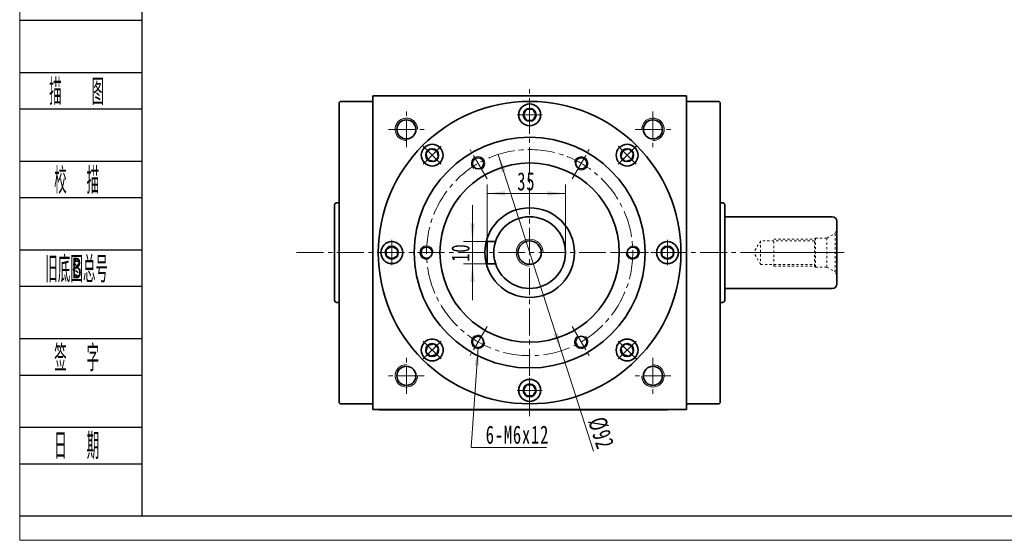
# Model space of a CAD drawing. Header units: millimetres. Extents: x -408 to 511, y -294 to 353.
# Tile 1 of 6: x -404 to 36, y -294 to -62. Entities that reach past the tile are written whole.
import ezdxf
from ezdxf.enums import TextEntityAlignment as Align

# ---------------------------------------------------------------- set-up
doc = ezdxf.new("R2010")
doc.units = ezdxf.units.MM
doc.set_wipeout_variables(frame=1)
doc.linetypes.add('点画线', pattern=[18, 12, -2, 2, -2])
doc.linetypes.add('虚线', pattern=[2, 1, -1])
doc.layers.get('0').update_dxf_attribs({"lineweight": 35})
doc.layers.add('2细线层', color=4, linetype='Continuous')
doc.layers.add('6文字层', color=3, linetype='Continuous')
for name, color, linetype, lineweight in [('中心线层', 1, '点画线', 18), ('图框_外框线', 7, 'Continuous', 18), ('尺寸线层', 3, 'Continuous', 18), ('粗实线', 7, 'Continuous', 50), ('粗实线层', 7, 'Continuous', 35)]:
    doc.layers.add(name, color=color, linetype=linetype, lineweight=lineweight)
doc.styles.add('PC_TEXTSTYLE', font='ISOCP.SHX', dxfattribs={"width": 0.707, "bigfont": 'GBCBIG.SHX'})
doc.styles.add('标准', font='txt', dxfattribs={"width": 0.667})
doc.dimstyles.new('a4-1-1.5', dxfattribs={"dimtxt": 4.5, "dimasz": 4.5, "dimexe": 2.25, "dimexo": 0, "dimgap": 0.75, "dimtad": 1, "dimdec": 3, "dimdsep": 46, "dimtxsty": '标准', "dimblk": '_CAXARROW', "dimcen": 0, "dimdle": 9, "dimazin": 2, "dimtfac": 0.707107, "dimtdec": 3, "dimtix": 1, "dimtmove": 2, "dimatfit": 3, "dimfxl": 0, "dimfrac": 2, "dimtolj": 1, "dimarcsym": 0})

# ---------------------------------------------------------------- blocks, each defined once
blk = doc.blocks.new('M12螺纹中心孔_2_1')
at = {"layer": '中心线层', "linetype": '点画线', "lineweight": 18}
blk.add_line((40.79, 0), (-3.25, 0), dxfattribs=at)
at = {"layer": '粗实线层', "color": 6, "linetype": '虚线', "lineweight": 18}
for p, q in [((0, -9.9), (0, 9.9)), ((0, 9.9), (0.74, 8.61)), ((4.4, 6.5), (0.74, 8.61)), ((0.74, -8.61), (0.74, 8.61)), ((9.5, 6.5), (4.4, 6.5)), ((4.4, -6.5), (4.4, 6.5)), ((10, 6), (9.5, 6.5)), ((9.5, -6.5), (9.5, 6.5)), ((28, 6), (10, 6)), ((10, -6), (10, 6)), ((10, 5.25), (34, 5.25)), ((28, -6), (28, 6)), ((34, 5.25), (34, -5.25)), ((34, 5.25), (37.03, 0)), ((34, -5.25), (37.03, 0)), ((0, -9.9), (0.74, -8.61)), ((4.4, -6.5), (0.74, -8.61)), ((9.5, -6.5), (4.4, -6.5)), ((10, -6), (9.5, -6.5)), ((34, -5.25), (10, -5.25)), ((28, -6), (10, -6))]:
    blk.add_line(p, q, dxfattribs=at)
blk = doc.blocks.new('*X46')
at = {"layer": '尺寸线层', "linetype": 'Continuous'}
for points in [[(-201.71, -160.48), (-200.69, -152.38), (-202.72, -152.38)], [(-201.71, -170.48), (-200.69, -178.58), (-202.72, -178.58)]]:
    blk.add_hatch(color=0, dxfattribs=at).paths.add_polyline_path(points, flags=0)
at = {"layer": '尺寸线层', "color": 0, "linetype": 'Continuous'}
for p, q in [((-201.71, -144.28), (-201.71, -186.68)), ((-195.24, -160.48), (-205.76, -160.48)), ((-195.24, -170.48), (-205.76, -170.48))]:
    blk.add_line(p, q, dxfattribs=at)
at = {"layer": '尺寸线层', "color": 0, "insert": (-207.06, -165.48), "char_height": 8.1, "width": 16.2, "attachment_point": 5, "rotation": 90, "line_spacing_factor": 1.15057, "style": '标准'}
blk.add_mtext('\\T1.1;10', dxfattribs=at)
blk = doc.blocks.new('_CAXARROW')
blk.add_hatch(color=0).paths.add_polyline_path([(0, 0), (-1, 0.125), (-1, -0.125)], flags=0)
blk = doc.blocks.new('*X47')
at = {"layer": '尺寸线层', "linetype": 'Continuous'}
for points in [[(-195.24, -139.1), (-187.14, -138.08), (-187.14, -140.11)], [(-160.24, -139.1), (-168.34, -138.08), (-168.34, -140.11)]]:
    blk.add_hatch(color=0, dxfattribs=at).paths.add_polyline_path(points, flags=0)
at = {"layer": '尺寸线层', "color": 0, "linetype": 'Continuous'}
for p, q in [((-195.24, -160.48), (-195.24, -135.05)), ((-160.24, -165.48), (-160.24, -135.05)), ((-195.24, -139.1), (-160.24, -139.1))]:
    blk.add_line(p, q, dxfattribs=at)
at = {"layer": '尺寸线层', "color": 0, "insert": (-177.74, -133.74), "char_height": 8.1, "width": 16.2, "attachment_point": 5, "line_spacing_factor": 1.15057, "style": '标准'}
blk.add_mtext('\\T1.1;35', dxfattribs=at)
blk = doc.blocks.new('*X48')
at = {"layer": '尺寸线层', "linetype": 'Continuous'}
blk.add_hatch(color=0, dxfattribs=at).paths.add_polyline_path([(0.65, 44.71), (1.12, 36.56), (-0.9, 36.7)], flags=0)
at = {"layer": '尺寸线层', "color": 0, "linetype": 'Continuous'}
blk.add_line((0.65, 44.71), (-2.38, 0), dxfattribs=at)
at = {"layer": '尺寸线层', "color": 0}
for p, q in [((-2.38, 0), (0, 0)), ((0, 0), (31.15, 0)), ((0, 0), (0, 0))]:
    blk.add_line(p, q, dxfattribs=at)
at = {"layer": '尺寸线层', "color": 0, "insert": (4.05, 1.62), "char_height": 8.1, "width": 54.1905, "attachment_point": 7, "line_spacing_factor": 1.15057, "style": '标准'}
blk.add_mtext('\\T1.1;6-M6x12', dxfattribs=at)
blk = doc.blocks.new('*X49')
at = {"layer": '尺寸线层', "linetype": 'Continuous'}
for points in [[(-190.29, -121.68), (-188.78, -129.7), (-186.85, -129.08)], [(-162.2, -209.29), (-165.64, -201.88), (-163.71, -201.26)]]:
    blk.add_hatch(color=0, dxfattribs=at).paths.add_polyline_path(points, flags=0)
at = {"layer": '尺寸线层', "color": 0, "linetype": 'Continuous'}
blk.add_line((-147.81, -254.17), (-190.29, -121.68), dxfattribs=at)
at = {"layer": '尺寸线层', "color": 0, "insert": (-144.4, -246.07), "char_height": 8.1, "width": 26.6689, "attachment_point": 5, "rotation": 287.7769, "line_spacing_factor": 1.15057, "style": '标准'}
blk.add_mtext('\\T1.1;%%C92', dxfattribs=at)
blk = doc.blocks.new('*X50')
at = {"layer": '中心线层', "linetype": '点画线', "lineweight": 18}
for p, q in [((0, -5.64), (0, 5.64)), ((-5.64, 0), (5.64, 0))]:
    blk.add_line(p, q, dxfattribs=at)
at = {"layer": '粗实线层'}
for p, q in [((-2.89, 0), (-1.44, 2.5)), ((-2.89, 0), (-1.44, -2.5)), ((-1.44, 2.5), (1.44, 2.5)), ((2.89, 0), (1.44, 2.5)), ((2.89, 0), (1.44, 2.5)), ((2.89, 0), (1.44, -2.5)), ((-1.44, -2.5), (1.44, -2.5))]:
    blk.add_line(p, q, dxfattribs=at)
blk.add_circle((0, 0), 2.89, dxfattribs=at)
for start, end in [(0, 180), (180, 360)]:
    blk.add_arc((0, 0), 4.89, start, end, dxfattribs=at)

msp = doc.modelspace()

# ---------------------------------------------------------------- linework, layer by layer
at = {"color": 7, "linetype": 'Continuous', "lineweight": 0}
for centre, start, end in [((-231.2428, -110.4819), 0, 195), ((-121.2428, -110.4819), 270, 105), ((-231.2428, -220.4819), 90, 285), ((-121.2428, -220.4819), 180, 15)]:
    msp.add_arc(centre, 5, start, end, dxfattribs=at)
at = {"layer": '2细线层'}
for p, q in [((-403.7304, -61.7555), (-349.2052, -61.7555)), ((-403.7304, -85.0453), (-349.2052, -85.0453)), ((-403.7304, -101.3482), (-349.2052, -101.3482)), ((-403.7304, -124.638), (-349.2052, -124.638)), ((-403.7304, -140.9409), (-349.2052, -140.9409)), ((-403.7304, -164.2307), (-349.2052, -164.2307)), ((-403.7304, -180.5335), (-349.2052, -180.5335)), ((-403.7304, -203.8233), (-349.2052, -203.8233)), ((-403.7304, -220.1262), (-349.2052, -220.1262)), ((-403.7304, -243.416), (-349.2052, -243.416)), ((-403.7304, -259.7189), (-349.2052, -259.7189)), ((-403.7304, -283.0087), (-349.2052, -283.0087))]:
    msp.add_line(p, q, dxfattribs=at)
at = {"layer": '中心线层'}
for p, q in [((-176.2428, -238.4819), (-176.2428, -92.4819)), ((-231.2428, -118.4819), (-231.2428, -102.4819)), ((-121.2428, -102.4819), (-121.2428, -118.4819)), ((-239.2428, -110.4819), (-223.2428, -110.4819)), ((-129.2428, -110.4819), (-113.2428, -110.4819)), ((-195.2587, -132.5453), (-202.775, -119.5267)), ((-157.2268, -132.5453), (-149.7105, -119.5267)), ((-280.1906, -165.4819), (-35.9928, -165.4819)), ((-214.2747, -165.4819), (-229.3072, -165.4819)), ((-138.2108, -165.4819), (-123.1783, -165.4819)), ((-195.2587, -198.4185), (-202.775, -211.4371)), ((-157.2268, -198.4185), (-149.7105, -211.4371)), ((-231.2428, -228.4819), (-231.2428, -212.4819)), ((-121.2428, -212.4819), (-121.2428, -228.4819)), ((-223.2428, -220.4819), (-239.2428, -220.4819)), ((-113.2428, -220.4819), (-129.2428, -220.4819))]:
    msp.add_line(p, q, dxfattribs=at)
msp.add_circle((-176.2428, -165.4819), 46, dxfattribs=at)
at = {"layer": '粗实线', "color": 0, "lineweight": 40}
msp.add_line((-243.3748, -235.4819), (-114.7428, -235.4819), dxfattribs=at)
at = {"layer": '粗实线层'}
for p, q in [((-246.2428, -235.4819), (-246.2428, -95.4819)), ((-246.2428, -95.4819), (-106.2428, -95.4819)), ((-106.2428, -235.4819), (-106.2428, -95.4819)), ((-260.7428, -97.9819), (-261.2428, -98.4819)), ((-261.2428, -98.4819), (-261.2428, -232.4819)), ((-246.2428, -97.9819), (-260.7428, -97.9819)), ((-106.2428, -97.9819), (-91.7428, -97.9819)), ((-91.7428, -97.9819), (-91.2428, -98.4819)), ((-91.2428, -98.4819), (-91.2428, -232.4819)), ((-263.2428, -144.2319), (-263.2428, -186.7319)), ((-263.2428, -144.2319), (-263.2428, -186.7319)), ((-261.2428, -143.2319), (-262.2428, -143.2319)), ((-91.2428, -143.2319), (-90.2428, -143.2319)), ((-89.2428, -144.2319), (-89.2428, -186.7319)), ((-89.2428, -144.2319), (-89.2428, -186.7319)), ((-41.2428, -149.4819), (-89.2428, -149.4819)), ((-39.2428, -151.4819), (-39.2428, -179.4819)), ((-195.2428, -160.4819), (-195.2428, -170.4819)), ((-195.2428, -160.4819), (-191.4414, -160.4819)), ((-195.2428, -170.4819), (-191.4414, -170.4819)), ((-41.2428, -181.4819), (-89.2428, -181.4819)), ((-261.2428, -187.7319), (-262.2428, -187.7319)), ((-91.2428, -187.7319), (-90.2428, -187.7319)), ((-260.7428, -232.9819), (-261.2428, -232.4819)), ((-91.7428, -232.9819), (-91.2428, -232.4819)), ((-246.2428, -232.9819), (-260.7428, -232.9819)), ((-106.2428, -232.9819), (-91.7428, -232.9819))]:
    msp.add_line(p, q, dxfattribs=at)
msp.add_lwpolyline([(-106.2428, -235.4819), (-246.2428, -235.4819)], dxfattribs=at)
for centre, radius in [((-176.2428, -165.4819), 67.5), ((-231.2428, -110.4819), 4.25), ((-121.2428, -110.4819), 4.25), ((-176.2428, -165.4819), 51.5), ((-176.2428, -165.4819), 40), ((-199.2428, -125.6447), 2.5), ((-153.2428, -125.6447), 2.5), ((-176.2428, -165.4819), 20), ((-176.2428, -165.4819), 16), ((-176.2428, -165.4819), 5.2), ((-222.2428, -165.4819), 2.5), ((-130.2428, -165.4819), 2.5), ((-199.2428, -205.3191), 2.5), ((-153.2428, -205.3191), 2.5), ((-231.2428, -220.4819), 4.25), ((-121.2428, -220.4819), 4.25)]:
    msp.add_circle(centre, radius, dxfattribs=at)
at = {"layer": '粗实线层', "lineweight": 18}
for centre, radius, start, end in [((-199.2428, -125.6447), 3, 300, 231.186415), ((-153.2428, -125.6447), 3, 240, 171.186415), ((-222.2428, -165.4819), 3, 360, 291.186415), ((-176.2428, -165.4819), 6, 360, 270), ((-130.2428, -165.4819), 3, 180, 111.186415), ((-199.2428, -205.3191), 3, 60, 351.186415), ((-153.2428, -205.3191), 3, 120, 51.186415)]:
    msp.add_arc(centre, radius, start, end, dxfattribs=at)
at = {"layer": '粗实线层'}
for centre, radius, start, end in [((-262.2428, -144.2319), 1, 90, 180), ((-90.2428, -144.2319), 1, 0, 90), ((-41.2428, -151.4819), 2, 0, 90), ((-41.2428, -179.4819), 2, 270, 360), ((-262.2428, -186.7319), 1, 180, 270), ((-90.2428, -186.7319), 1, 270, 0)]:
    msp.add_arc(centre, radius, start, end, dxfattribs=at)

# ---------------------------------------------------------------- block references
at = {"layer": '尺寸线层'}
msp.add_blockref('*X48', (-199.8954, -252.5288), dxfattribs=at)
at = {"layer": '粗实线层', "xscale": -0.9999999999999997, "rotation": 360}
msp.add_blockref('M12螺纹中心孔_2_1', (-39.2428, -165.4819), dxfattribs=at)

# ---------------------------------------------------------------- texts
at = {"layer": '6文字层', "color": 3, "style": 'PC_TEXTSTYLE'}
for s, width, p in [('描   图', 0.6667, (-378.3174, -93.1968)), ('校  描', 0.667, (-378.3174, -132.7894)), ('旧底图总号', 0.667, (-378.3174, -172.3821)), ('签  字', 0.667, (-378.3174, -211.9748)), ('日  期', 0.667, (-378.3029, -251.335))]:
    msp.add_text(s, height=11.6449, dxfattribs=dict(at, width=width)).set_placement(p, align=Align.MIDDLE)
at = {"layer": '6文字层', "width": 0.707}
msp.add_text('B', height=9.3159, dxfattribs=at).set_placement((-378.3174, -172.3821), align=Align.MIDDLE)

# ---------------------------------------------------------------- dimensions: what is measured, and where the dimension line sits
at = {"layer": '尺寸线层'}
dim = msp.add_diameter_dim_2p(p1=(-190.2871, -121.6783), p2=(-162.1984, -209.2855), dimstyle='a4-1-1.5', override={"dimpost": '%%C<>', "dimsah": 1, "dimtfill": 1, "dimtzin": 8}, dxfattribs=at)
dim.commit()
dim.dimension.update_dxf_attribs({"geometry": '*X49', "text_midpoint": (-149.8438, -247.819), "dimtype": 163})
dim = msp.add_linear_dim(base=(-160.2428, -139.0964), p1=(-195.2428, -160.4819), p2=(-160.2428, -165.4819), dimstyle='a4-1-1.5', override={"dimsah": 1, "dimtfill": 1, "dimtzin": 8}, dxfattribs=at)
dim.commit()
dim.dimension.update_dxf_attribs({"geometry": '*X47', "text_midpoint": (-177.7428, -133.7402)})
dim = msp.add_linear_dim(base=(-201.7052, -170.4819), p1=(-195.2428, -160.4819), p2=(-195.2428, -170.4819), angle=270, dimstyle='a4-1-1.5', override={"dimsah": 1, "dimtfill": 1, "dimtzin": 8}, dxfattribs=at)
dim.commit()
dim.dimension.update_dxf_attribs({"geometry": '*X46', "text_midpoint": (-207.0614, -165.4819)})

# ---------------------------------------------------------------- next in the draw order: wipeouts: each hides what was drawn before it
for points in [[(-171.3528, -103.9819), (-171.3528, -103.9544), (-171.3531, -103.9269), (-171.3535, -103.8995), (-171.354, -103.872), (-171.3547, -103.8445), (-171.3555, -103.8171), (-171.3565, -103.7896), (-171.3577, -103.7622), (-171.359, -103.7347), (-171.3605, -103.7073), (-171.3621, -103.6798), (-171.3639, -103.6524), (-171.3658, -103.625), (-171.3679, -103.5976), (-171.3701, -103.5702), (-171.3725, -103.5429), (-171.375, -103.5155), (-171.3777, -103.4882), (-171.3806, -103.4608), (-171.3836, -103.4335), (-171.3868, -103.4062), (-171.3901, -103.3789), (-171.3935, -103.3517), (-171.3972, -103.3245), (-171.4009, -103.2972), (-171.4048, -103.27), (-171.4089, -103.2429), (-171.4132, -103.2157), (-171.4175, -103.1886), (-171.4221, -103.1615), (-171.4221, -103.1615), (-171.4657, -102.9372), (-171.5197, -102.7151), (-171.584, -102.4958), (-171.6586, -102.2797), (-171.7431, -102.0674), (-171.8375, -101.8593), (-171.9415, -101.6557), (-172.0548, -101.4573), (-172.1774, -101.2644), (-172.3088, -101.0774), (-172.4488, -100.8968), (-172.5971, -100.7229), (-172.7533, -100.5561), (-172.9172, -100.3968), (-173.0884, -100.2453), (-173.2664, -100.102), (-173.4509, -99.9672), (-173.6416, -99.8411), (-173.8379, -99.7241), (-174.0394, -99.6164), (-174.2458, -99.5182), (-174.4566, -99.4298), (-174.6712, -99.3513), (-174.8893, -99.2829), (-175.1103, -99.2248), (-175.3338, -99.1771), (-175.5593, -99.1399), (-175.7863, -99.1132), (-176.0143, -99.0972), (-176.2428, -99.0919), (-176.2428, -99.0919), (-176.4712, -99.0972), (-176.6992, -99.1132), (-176.9262, -99.1399), (-177.1517, -99.1771), (-177.3752, -99.2248), (-177.5962, -99.2829), (-177.8143, -99.3513), (-178.0289, -99.4298), (-178.2397, -99.5182), (-178.4461, -99.6164), (-178.6476, -99.7241), (-178.8439, -99.8411), (-179.0346, -99.9672), (-179.2191, -100.102), (-179.3971, -100.2453), (-179.5683, -100.3968), (-179.7322, -100.5561), (-179.8884, -100.7229), (-180.0367, -100.8968), (-180.1767, -101.0774), (-180.3081, -101.2644), (-180.4307, -101.4573), (-180.544, -101.6557), (-180.648, -101.8593), (-180.7424, -102.0674), (-180.8269, -102.2797), (-180.9015, -102.4958), (-180.9658, -102.7151), (-181.0198, -102.9372), (-181.0634, -103.1615), (-181.0634, -103.1615), (-181.068, -103.1886), (-181.0724, -103.2157), (-181.0766, -103.2429), (-181.0807, -103.27), (-181.0846, -103.2972), (-181.0884, -103.3245), (-181.092, -103.3517), (-181.0954, -103.3789), (-181.0988, -103.4062), (-181.1019, -103.4335), (-181.1049, -103.4608), (-181.1078, -103.4882), (-181.1105, -103.5155), (-181.113, -103.5429), (-181.1154, -103.5702), (-181.1176, -103.5976), (-181.1197, -103.625), (-181.1216, -103.6524), (-181.1234, -103.6798), (-181.125, -103.7073), (-181.1265, -103.7347), (-181.1278, -103.7622), (-181.129, -103.7896), (-181.13, -103.8171), (-181.1308, -103.8445), (-181.1315, -103.872), (-181.1321, -103.8995), (-181.1324, -103.9269), (-181.1327, -103.9544), (-181.1328, -103.9819), (-181.1328, -103.9819), (-181.1261, -104.2378), (-181.106, -104.493), (-181.0726, -104.7469), (-181.0259, -104.9986), (-180.9661, -105.2475), (-180.8934, -105.493), (-180.808, -105.7343), (-180.71, -105.9708), (-180.5998, -106.2019), (-180.4776, -106.4269), (-180.3439, -106.6452), (-180.1988, -106.8562), (-180.043, -107.0593), (-179.8767, -107.2539), (-179.7005, -107.4396), (-179.5148, -107.6159), (-179.3201, -107.7821), (-179.117, -107.938), (-178.906, -108.083), (-178.6878, -108.2168), (-178.4628, -108.3389), (-178.2317, -108.4491), (-177.9952, -108.5471), (-177.7538, -108.6326), (-177.5084, -108.7053), (-177.2594, -108.765), (-177.0077, -108.8117), (-176.7539, -108.8451), (-176.4987, -108.8652), (-176.2428, -108.8719), (-176.2428, -108.8719), (-175.9868, -108.8652), (-175.7316, -108.8451), (-175.4778, -108.8117), (-175.2261, -108.765), (-174.9771, -108.7053), (-174.7317, -108.6326), (-174.4903, -108.5471), (-174.2538, -108.4491), (-174.0227, -108.3389), (-173.7978, -108.2168), (-173.5795, -108.083), (-173.3685, -107.938), (-173.1654, -107.7821), (-172.9707, -107.6159), (-172.785, -107.4396), (-172.6088, -107.2539), (-172.4425, -107.0593), (-172.2867, -106.8562), (-172.1417, -106.6452), (-172.0079, -106.4269), (-171.8857, -106.2019), (-171.7755, -105.9708), (-171.6775, -105.7343), (-171.5921, -105.493), (-171.5194, -105.2475), (-171.4596, -104.9986), (-171.413, -104.7469), (-171.3795, -104.493), (-171.3595, -104.2378)], [(-216.2721, -118.5371), (-216.2916, -118.5177), (-216.3111, -118.4984), (-216.3308, -118.4793), (-216.3507, -118.4602), (-216.3706, -118.4413), (-216.3906, -118.4225), (-216.4107, -118.4038), (-216.4309, -118.3852), (-216.4513, -118.3667), (-216.4717, -118.3483), (-216.4923, -118.3301), (-216.5129, -118.312), (-216.5336, -118.2939), (-216.5545, -118.276), (-216.5754, -118.2583), (-216.5965, -118.2406), (-216.6176, -118.2231), (-216.6389, -118.2056), (-216.6602, -118.1883), (-216.6816, -118.1711), (-216.7032, -118.1541), (-216.7248, -118.1371), (-216.7465, -118.1203), (-216.7683, -118.1036), (-216.7903, -118.087), (-216.8123, -118.0706), (-216.8344, -118.0542), (-216.8565, -118.038), (-216.8788, -118.0219), (-216.9012, -118.006), (-216.9012, -118.006), (-217.0907, -117.8782), (-217.2859, -117.7594), (-217.4865, -117.6498), (-217.6919, -117.5497), (-217.9018, -117.4593), (-218.1157, -117.3789), (-218.3332, -117.3085), (-218.5537, -117.2484), (-218.7767, -117.1986), (-219.0019, -117.1593), (-219.2286, -117.1306), (-219.4564, -117.1125), (-219.6848, -117.105), (-219.9134, -117.1083), (-220.1415, -117.1222), (-220.3687, -117.1467), (-220.5945, -117.1819), (-220.8185, -117.2275), (-221.04, -117.2836), (-221.2587, -117.35), (-221.4741, -117.4265), (-221.6856, -117.513), (-221.8929, -117.6093), (-222.0954, -117.7151), (-222.2928, -117.8303), (-222.4846, -117.9546), (-222.6704, -118.0877), (-222.8497, -118.2294), (-223.0222, -118.3793), (-223.1876, -118.5371), (-223.1876, -118.5371), (-223.3454, -118.7024), (-223.4952, -118.8749), (-223.6369, -119.0543), (-223.77, -119.24), (-223.8943, -119.4318), (-224.0095, -119.6292), (-224.1154, -119.8318), (-224.2117, -120.039), (-224.2982, -120.2506), (-224.3747, -120.4659), (-224.441, -120.6846), (-224.4971, -120.9062), (-224.5428, -121.1301), (-224.5779, -121.3559), (-224.6025, -121.5832), (-224.6164, -121.8113), (-224.6196, -122.0398), (-224.6122, -122.2682), (-224.5941, -122.4961), (-224.5653, -122.7228), (-224.526, -122.9479), (-224.4763, -123.171), (-224.4161, -123.3915), (-224.3458, -123.6089), (-224.2653, -123.8228), (-224.1749, -124.0327), (-224.0749, -124.2382), (-223.9653, -124.4388), (-223.8465, -124.634), (-223.7187, -124.8235), (-223.7187, -124.8235), (-223.7027, -124.8458), (-223.6866, -124.8681), (-223.6704, -124.8903), (-223.6541, -124.9124), (-223.6376, -124.9344), (-223.6211, -124.9563), (-223.6044, -124.9781), (-223.5875, -124.9998), (-223.5706, -125.0215), (-223.5535, -125.043), (-223.5363, -125.0644), (-223.519, -125.0858), (-223.5016, -125.107), (-223.4841, -125.1282), (-223.4664, -125.1492), (-223.4486, -125.1702), (-223.4307, -125.191), (-223.4127, -125.2118), (-223.3946, -125.2324), (-223.3763, -125.2529), (-223.3579, -125.2734), (-223.3395, -125.2937), (-223.3209, -125.3139), (-223.3022, -125.3341), (-223.2833, -125.3541), (-223.2644, -125.374), (-223.2454, -125.3938), (-223.2262, -125.4135), (-223.2069, -125.4331), (-223.1876, -125.4526), (-223.1876, -125.4526), (-223.0019, -125.6288), (-222.8072, -125.7951), (-222.6041, -125.9509), (-222.3931, -126.0959), (-222.1748, -126.2297), (-221.9498, -126.3519), (-221.7188, -126.4621), (-221.4822, -126.56), (-221.2409, -126.6455), (-220.9954, -126.7182), (-220.7465, -126.778), (-220.4948, -126.8246), (-220.241, -126.858), (-219.9857, -126.8781), (-219.7298, -126.8848), (-219.4739, -126.8781), (-219.2187, -126.858), (-218.9649, -126.8246), (-218.7131, -126.778), (-218.4642, -126.7182), (-218.2187, -126.6455), (-217.9774, -126.56), (-217.7409, -126.4621), (-217.5098, -126.3519), (-217.2848, -126.2297), (-217.0665, -126.0959), (-216.8556, -125.9509), (-216.6524, -125.7951), (-216.4578, -125.6288), (-216.2721, -125.4526), (-216.2721, -125.4526), (-216.0958, -125.2669), (-215.9296, -125.0722), (-215.7737, -124.8691), (-215.6287, -124.6581), (-215.495, -124.4398), (-215.3728, -124.2148), (-215.2626, -123.9838), (-215.1646, -123.7472), (-215.0792, -123.5059), (-215.0064, -123.2605), (-214.9467, -123.0115), (-214.9, -122.7598), (-214.8666, -122.506), (-214.8465, -122.2508), (-214.8398, -121.9948), (-214.8465, -121.7389), (-214.8666, -121.4837), (-214.9, -121.2299), (-214.9467, -120.9781), (-215.0064, -120.7292), (-215.0792, -120.4837), (-215.1646, -120.2424), (-215.2626, -120.0059), (-215.3728, -119.7748), (-215.495, -119.5498), (-215.6287, -119.3315), (-215.7737, -119.1206), (-215.9296, -118.9175), (-216.0958, -118.7228)], [(-129.2979, -125.4526), (-129.2786, -125.4331), (-129.2593, -125.4135), (-129.2401, -125.3938), (-129.2211, -125.374), (-129.2022, -125.3541), (-129.1834, -125.3341), (-129.1646, -125.3139), (-129.1461, -125.2937), (-129.1276, -125.2734), (-129.1092, -125.2529), (-129.091, -125.2324), (-129.0728, -125.2118), (-129.0548, -125.191), (-129.0369, -125.1702), (-129.0191, -125.1492), (-129.0015, -125.1282), (-128.9839, -125.107), (-128.9665, -125.0858), (-128.9492, -125.0644), (-128.932, -125.043), (-128.9149, -125.0215), (-128.898, -124.9998), (-128.8812, -124.9781), (-128.8644, -124.9563), (-128.8479, -124.9344), (-128.8314, -124.9124), (-128.8151, -124.8903), (-128.7989, -124.8681), (-128.7828, -124.8458), (-128.7668, -124.8235), (-128.7668, -124.8235), (-128.639, -124.634), (-128.5202, -124.4388), (-128.4106, -124.2382), (-128.3106, -124.0327), (-128.2202, -123.8228), (-128.1398, -123.6089), (-128.0694, -123.3915), (-128.0092, -123.171), (-127.9595, -122.9479), (-127.9202, -122.7228), (-127.8914, -122.4961), (-127.8733, -122.2682), (-127.8659, -122.0398), (-127.8691, -121.8113), (-127.883, -121.5832), (-127.9076, -121.3559), (-127.9427, -121.1301), (-127.9884, -120.9062), (-128.0445, -120.6846), (-128.1108, -120.4659), (-128.1874, -120.2506), (-128.2738, -120.039), (-128.3701, -119.8318), (-128.476, -119.6292), (-128.5912, -119.4318), (-128.7155, -119.24), (-128.8486, -119.0543), (-128.9903, -118.8749), (-129.1402, -118.7024), (-129.2979, -118.5371), (-129.2979, -118.5371), (-129.4633, -118.3793), (-129.6358, -118.2294), (-129.8151, -118.0877), (-130.0009, -117.9546), (-130.1927, -117.8303), (-130.3901, -117.7151), (-130.5926, -117.6093), (-130.7999, -117.513), (-131.0114, -117.4265), (-131.2268, -117.35), (-131.4455, -117.2836), (-131.667, -117.2275), (-131.891, -117.1819), (-132.1168, -117.1467), (-132.344, -117.1222), (-132.5721, -117.1083), (-132.8007, -117.105), (-133.0291, -117.1125), (-133.2569, -117.1306), (-133.4836, -117.1593), (-133.7088, -117.1986), (-133.9318, -117.2484), (-134.1523, -117.3085), (-134.3698, -117.3789), (-134.5837, -117.4593), (-134.7936, -117.5497), (-134.9991, -117.6498), (-135.1996, -117.7594), (-135.3949, -117.8782), (-135.5843, -118.006), (-135.5843, -118.006), (-135.6067, -118.0219), (-135.629, -118.038), (-135.6512, -118.0542), (-135.6733, -118.0706), (-135.6953, -118.087), (-135.7172, -118.1036), (-135.739, -118.1203), (-135.7607, -118.1371), (-135.7823, -118.1541), (-135.8039, -118.1711), (-135.8253, -118.1883), (-135.8466, -118.2056), (-135.8679, -118.2231), (-135.889, -118.2406), (-135.9101, -118.2583), (-135.931, -118.276), (-135.9519, -118.2939), (-135.9726, -118.312), (-135.9933, -118.3301), (-136.0138, -118.3483), (-136.0342, -118.3667), (-136.0546, -118.3852), (-136.0748, -118.4038), (-136.0949, -118.4225), (-136.1149, -118.4413), (-136.1349, -118.4602), (-136.1547, -118.4793), (-136.1744, -118.4984), (-136.194, -118.5177), (-136.2134, -118.5371), (-136.2134, -118.5371), (-136.3897, -118.7228), (-136.5559, -118.9175), (-136.7118, -119.1206), (-136.8568, -119.3315), (-136.9906, -119.5498), (-137.1127, -119.7748), (-137.2229, -120.0059), (-137.3209, -120.2424), (-137.4064, -120.4837), (-137.4791, -120.7292), (-137.5388, -120.9781), (-137.5855, -121.2299), (-137.6189, -121.4837), (-137.639, -121.7389), (-137.6457, -121.9948), (-137.639, -122.2508), (-137.6189, -122.506), (-137.5855, -122.7598), (-137.5388, -123.0115), (-137.4791, -123.2605), (-137.4064, -123.5059), (-137.3209, -123.7472), (-137.2229, -123.9838), (-137.1127, -124.2148), (-136.9906, -124.4398), (-136.8568, -124.6581), (-136.7118, -124.8691), (-136.5559, -125.0722), (-136.3897, -125.2669), (-136.2134, -125.4526), (-136.2134, -125.4526), (-136.0277, -125.6288), (-135.8331, -125.7951), (-135.63, -125.9509), (-135.419, -126.0959), (-135.2007, -126.2297), (-134.9757, -126.3519), (-134.7446, -126.4621), (-134.5081, -126.56), (-134.2668, -126.6455), (-134.0213, -126.7182), (-133.7724, -126.778), (-133.5207, -126.8246), (-133.2668, -126.858), (-133.0116, -126.8781), (-132.7557, -126.8848), (-132.4998, -126.8781), (-132.2445, -126.858), (-131.9907, -126.8246), (-131.739, -126.778), (-131.4901, -126.7182), (-131.2446, -126.6455), (-131.0033, -126.56), (-130.7667, -126.4621), (-130.5357, -126.3519), (-130.3107, -126.2297), (-130.0924, -126.0959), (-129.8814, -125.9509), (-129.6783, -125.7951), (-129.4836, -125.6288)], [(-237.7428, -160.5919), (-237.7702, -160.592), (-237.7977, -160.5922), (-237.8252, -160.5926), (-237.8527, -160.5931), (-237.8801, -160.5938), (-237.9076, -160.5947), (-237.935, -160.5957), (-237.9625, -160.5968), (-237.9899, -160.5981), (-238.0174, -160.5996), (-238.0448, -160.6012), (-238.0722, -160.603), (-238.0996, -160.6049), (-238.127, -160.607), (-238.1544, -160.6093), (-238.1818, -160.6116), (-238.2091, -160.6142), (-238.2365, -160.6169), (-238.2638, -160.6197), (-238.2911, -160.6227), (-238.3184, -160.6259), (-238.3457, -160.6292), (-238.373, -160.6327), (-238.4002, -160.6363), (-238.4274, -160.6401), (-238.4546, -160.644), (-238.4818, -160.6481), (-238.5089, -160.6523), (-238.5361, -160.6567), (-238.5632, -160.6612), (-238.5632, -160.6612), (-238.7875, -160.7048), (-239.0096, -160.7588), (-239.2289, -160.8232), (-239.4449, -160.8977), (-239.6572, -160.9822), (-239.8654, -161.0766), (-240.0689, -161.1806), (-240.2673, -161.294), (-240.4603, -161.4165), (-240.6472, -161.5479), (-240.8279, -161.6879), (-241.0018, -161.8362), (-241.1686, -161.9925), (-241.3279, -162.1564), (-241.4793, -162.3275), (-241.6226, -162.5055), (-241.7575, -162.6901), (-241.8835, -162.8807), (-242.0005, -163.077), (-242.1082, -163.2786), (-242.2064, -163.485), (-242.2949, -163.6957), (-242.3733, -163.9103), (-242.4417, -164.1284), (-242.4998, -164.3495), (-242.5475, -164.573), (-242.5848, -164.7985), (-242.6114, -165.0254), (-242.6274, -165.2534), (-242.6328, -165.4819), (-242.6328, -165.4819), (-242.6274, -165.7104), (-242.6114, -165.9384), (-242.5848, -166.1653), (-242.5475, -166.3908), (-242.4998, -166.6143), (-242.4417, -166.8354), (-242.3733, -167.0534), (-242.2949, -167.2681), (-242.2064, -167.4788), (-242.1082, -167.6852), (-242.0005, -167.8868), (-241.8835, -168.0831), (-241.7575, -168.2737), (-241.6226, -168.4583), (-241.4793, -168.6363), (-241.3279, -168.8074), (-241.1686, -168.9713), (-241.0018, -169.1276), (-240.8279, -169.2759), (-240.6472, -169.4159), (-240.4603, -169.5473), (-240.2673, -169.6698), (-240.0689, -169.7832), (-239.8654, -169.8872), (-239.6572, -169.9815), (-239.4449, -170.0661), (-239.2289, -170.1406), (-239.0096, -170.205), (-238.7875, -170.259), (-238.5632, -170.3026), (-238.5632, -170.3026), (-238.5361, -170.3071), (-238.5089, -170.3115), (-238.4818, -170.3157), (-238.4546, -170.3198), (-238.4274, -170.3237), (-238.4002, -170.3275), (-238.373, -170.3311), (-238.3457, -170.3346), (-238.3184, -170.3379), (-238.2911, -170.3411), (-238.2638, -170.3441), (-238.2365, -170.3469), (-238.2091, -170.3496), (-238.1818, -170.3521), (-238.1544, -170.3545), (-238.127, -170.3568), (-238.0996, -170.3589), (-238.0722, -170.3608), (-238.0448, -170.3626), (-238.0174, -170.3642), (-237.9899, -170.3656), (-237.9625, -170.367), (-237.935, -170.3681), (-237.9076, -170.3691), (-237.8801, -170.37), (-237.8527, -170.3707), (-237.8252, -170.3712), (-237.7977, -170.3716), (-237.7702, -170.3718), (-237.7428, -170.3719), (-237.7428, -170.3719), (-237.4868, -170.3652), (-237.2316, -170.3451), (-236.9778, -170.3117), (-236.7261, -170.265), (-236.4771, -170.2053), (-236.2317, -170.1326), (-235.9903, -170.0471), (-235.7538, -169.9491), (-235.5227, -169.8389), (-235.2978, -169.7168), (-235.0795, -169.583), (-234.8685, -169.438), (-234.6654, -169.2821), (-234.4707, -169.1159), (-234.285, -168.9396), (-234.1088, -168.7539), (-233.9425, -168.5593), (-233.7867, -168.3562), (-233.6417, -168.1452), (-233.5079, -167.9269), (-233.3857, -167.7019), (-233.2755, -167.4708), (-233.1775, -167.2343), (-233.0921, -166.993), (-233.0194, -166.7475), (-232.9596, -166.4986), (-232.913, -166.2469), (-232.8795, -165.993), (-232.8595, -165.7378), (-232.8528, -165.4819), (-232.8528, -165.4819), (-232.8595, -165.226), (-232.8795, -164.9708), (-232.913, -164.7169), (-232.9596, -164.4652), (-233.0194, -164.2163), (-233.0921, -163.9708), (-233.1775, -163.7295), (-233.2755, -163.493), (-233.3857, -163.2619), (-233.5079, -163.0369), (-233.6417, -162.8186), (-233.7867, -162.6076), (-233.9425, -162.4045), (-234.1088, -162.2098), (-234.285, -162.0241), (-234.4707, -161.8479), (-234.6654, -161.6817), (-234.8685, -161.5258), (-235.0795, -161.3808), (-235.2978, -161.247), (-235.5227, -161.1249), (-235.7538, -161.0147), (-235.9903, -160.9167), (-236.2317, -160.8312), (-236.4771, -160.7585), (-236.7261, -160.6988), (-236.9778, -160.6521), (-237.2316, -160.6187), (-237.4868, -160.5986)], [(-114.7428, -170.3719), (-114.7153, -170.3718), (-114.6878, -170.3716), (-114.6603, -170.3712), (-114.6329, -170.3707), (-114.6054, -170.37), (-114.5779, -170.3691), (-114.5505, -170.3681), (-114.523, -170.367), (-114.4956, -170.3656), (-114.4681, -170.3642), (-114.4407, -170.3626), (-114.4133, -170.3608), (-114.3859, -170.3589), (-114.3585, -170.3568), (-114.3311, -170.3545), (-114.3037, -170.3521), (-114.2764, -170.3496), (-114.249, -170.3469), (-114.2217, -170.3441), (-114.1944, -170.3411), (-114.1671, -170.3379), (-114.1398, -170.3346), (-114.1126, -170.3311), (-114.0853, -170.3275), (-114.0581, -170.3237), (-114.0309, -170.3198), (-114.0037, -170.3157), (-113.9766, -170.3115), (-113.9495, -170.3071), (-113.9224, -170.3026), (-113.9224, -170.3026), (-113.698, -170.259), (-113.4759, -170.205), (-113.2567, -170.1406), (-113.0406, -170.0661), (-112.8283, -169.9815), (-112.6201, -169.8872), (-112.4166, -169.7832), (-112.2182, -169.6698), (-112.0253, -169.5473), (-111.8383, -169.4159), (-111.6576, -169.2759), (-111.4837, -169.1276), (-111.317, -168.9713), (-111.1577, -168.8074), (-111.0062, -168.6363), (-110.8629, -168.4583), (-110.7281, -168.2737), (-110.602, -168.0831), (-110.485, -167.8868), (-110.3773, -167.6852), (-110.2791, -167.4788), (-110.1907, -167.2681), (-110.1122, -167.0534), (-110.0438, -166.8354), (-109.9857, -166.6143), (-109.938, -166.3908), (-109.9008, -166.1653), (-109.8741, -165.9384), (-109.8581, -165.7104), (-109.8528, -165.4819), (-109.8528, -165.4819), (-109.8581, -165.2534), (-109.8741, -165.0254), (-109.9008, -164.7985), (-109.938, -164.573), (-109.9857, -164.3495), (-110.0438, -164.1284), (-110.1122, -163.9103), (-110.1907, -163.6957), (-110.2791, -163.485), (-110.3773, -163.2786), (-110.485, -163.077), (-110.602, -162.8807), (-110.7281, -162.6901), (-110.8629, -162.5055), (-111.0062, -162.3275), (-111.1577, -162.1564), (-111.317, -161.9925), (-111.4837, -161.8362), (-111.6576, -161.6879), (-111.8383, -161.5479), (-112.0253, -161.4165), (-112.2182, -161.294), (-112.4166, -161.1806), (-112.6201, -161.0766), (-112.8283, -160.9822), (-113.0406, -160.8977), (-113.2567, -160.8232), (-113.4759, -160.7588), (-113.698, -160.7048), (-113.9224, -160.6612), (-113.9224, -160.6612), (-113.9495, -160.6567), (-113.9766, -160.6523), (-114.0037, -160.6481), (-114.0309, -160.644), (-114.0581, -160.6401), (-114.0853, -160.6363), (-114.1126, -160.6327), (-114.1398, -160.6292), (-114.1671, -160.6259), (-114.1944, -160.6227), (-114.2217, -160.6197), (-114.249, -160.6169), (-114.2764, -160.6142), (-114.3037, -160.6116), (-114.3311, -160.6093), (-114.3585, -160.607), (-114.3859, -160.6049), (-114.4133, -160.603), (-114.4407, -160.6012), (-114.4681, -160.5996), (-114.4956, -160.5981), (-114.523, -160.5968), (-114.5505, -160.5957), (-114.5779, -160.5947), (-114.6054, -160.5938), (-114.6329, -160.5931), (-114.6603, -160.5926), (-114.6878, -160.5922), (-114.7153, -160.592), (-114.7428, -160.5919), (-114.7428, -160.5919), (-114.9987, -160.5986), (-115.2539, -160.6187), (-115.5077, -160.6521), (-115.7594, -160.6988), (-116.0084, -160.7585), (-116.2538, -160.8312), (-116.4952, -160.9167), (-116.7317, -161.0147), (-116.9628, -161.1249), (-117.1878, -161.247), (-117.406, -161.3808), (-117.617, -161.5258), (-117.8201, -161.6817), (-118.0148, -161.8479), (-118.2005, -162.0241), (-118.3767, -162.2098), (-118.543, -162.4045), (-118.6988, -162.6076), (-118.8439, -162.8186), (-118.9776, -163.0369), (-119.0998, -163.2619), (-119.21, -163.493), (-119.308, -163.7295), (-119.3934, -163.9708), (-119.4661, -164.2163), (-119.5259, -164.4652), (-119.5726, -164.7169), (-119.606, -164.9708), (-119.6261, -165.226), (-119.6328, -165.4819), (-119.6328, -165.4819), (-119.6261, -165.7378), (-119.606, -165.993), (-119.5726, -166.2469), (-119.5259, -166.4986), (-119.4661, -166.7475), (-119.3934, -166.993), (-119.308, -167.2343), (-119.21, -167.4708), (-119.0998, -167.7019), (-118.9776, -167.9269), (-118.8439, -168.1452), (-118.6988, -168.3562), (-118.543, -168.5593), (-118.3767, -168.7539), (-118.2005, -168.9396), (-118.0148, -169.1159), (-117.8201, -169.2821), (-117.617, -169.438), (-117.406, -169.583), (-117.1878, -169.7168), (-116.9628, -169.8389), (-116.7317, -169.9491), (-116.4952, -170.0471), (-116.2538, -170.1326), (-116.0084, -170.2053), (-115.7594, -170.265), (-115.5077, -170.3117), (-115.2539, -170.3451), (-114.9987, -170.3652)], [(-223.1876, -205.5112), (-223.2069, -205.5307), (-223.2262, -205.5503), (-223.2454, -205.57), (-223.2644, -205.5898), (-223.2833, -205.6097), (-223.3022, -205.6297), (-223.3209, -205.6499), (-223.3395, -205.6701), (-223.3579, -205.6904), (-223.3763, -205.7109), (-223.3946, -205.7314), (-223.4127, -205.752), (-223.4307, -205.7728), (-223.4486, -205.7936), (-223.4664, -205.8146), (-223.4841, -205.8356), (-223.5016, -205.8568), (-223.519, -205.878), (-223.5363, -205.8993), (-223.5535, -205.9208), (-223.5706, -205.9423), (-223.5875, -205.9639), (-223.6044, -205.9857), (-223.6211, -206.0075), (-223.6376, -206.0294), (-223.6541, -206.0514), (-223.6704, -206.0735), (-223.6866, -206.0957), (-223.7027, -206.118), (-223.7187, -206.1403), (-223.7187, -206.1403), (-223.8465, -206.3298), (-223.9653, -206.525), (-224.0749, -206.7256), (-224.1749, -206.9311), (-224.2653, -207.141), (-224.3458, -207.3549), (-224.4161, -207.5723), (-224.4763, -207.7928), (-224.526, -208.0159), (-224.5653, -208.241), (-224.5941, -208.4677), (-224.6122, -208.6956), (-224.6196, -208.924), (-224.6164, -209.1525), (-224.6025, -209.3806), (-224.5779, -209.6078), (-224.5428, -209.8337), (-224.4971, -210.0576), (-224.441, -210.2792), (-224.3747, -210.4979), (-224.2982, -210.7132), (-224.2117, -210.9248), (-224.1154, -211.132), (-224.0095, -211.3346), (-223.8943, -211.532), (-223.77, -211.7237), (-223.6369, -211.9095), (-223.4952, -212.0889), (-223.3454, -212.2614), (-223.1876, -212.4267), (-223.1876, -212.4267), (-223.0222, -212.5845), (-222.8497, -212.7344), (-222.6704, -212.876), (-222.4846, -213.0092), (-222.2928, -213.1335), (-222.0954, -213.2487), (-221.8929, -213.3545), (-221.6856, -213.4508), (-221.4741, -213.5373), (-221.2587, -213.6138), (-221.04, -213.6802), (-220.8185, -213.7362), (-220.5945, -213.7819), (-220.3687, -213.817), (-220.1415, -213.8416), (-219.9134, -213.8555), (-219.6848, -213.8588), (-219.4564, -213.8513), (-219.2286, -213.8332), (-219.0019, -213.8045), (-218.7767, -213.7652), (-218.5537, -213.7154), (-218.3332, -213.6553), (-218.1157, -213.5849), (-217.9018, -213.5044), (-217.6919, -213.4141), (-217.4865, -213.314), (-217.2859, -213.2044), (-217.0907, -213.0856), (-216.9012, -212.9578), (-216.9012, -212.9578), (-216.8788, -212.9419), (-216.8565, -212.9258), (-216.8344, -212.9096), (-216.8123, -212.8932), (-216.7903, -212.8768), (-216.7683, -212.8602), (-216.7465, -212.8435), (-216.7248, -212.8267), (-216.7032, -212.8097), (-216.6816, -212.7927), (-216.6602, -212.7755), (-216.6389, -212.7582), (-216.6176, -212.7407), (-216.5965, -212.7232), (-216.5754, -212.7055), (-216.5545, -212.6877), (-216.5336, -212.6698), (-216.5129, -212.6518), (-216.4923, -212.6337), (-216.4717, -212.6154), (-216.4513, -212.5971), (-216.4309, -212.5786), (-216.4107, -212.56), (-216.3906, -212.5413), (-216.3706, -212.5225), (-216.3507, -212.5036), (-216.3308, -212.4845), (-216.3111, -212.4654), (-216.2916, -212.4461), (-216.2721, -212.4267), (-216.2721, -212.4267), (-216.0958, -212.241), (-215.9296, -212.0463), (-215.7737, -211.8432), (-215.6287, -211.6322), (-215.495, -211.414), (-215.3728, -211.189), (-215.2626, -210.9579), (-215.1646, -210.7214), (-215.0792, -210.4801), (-215.0064, -210.2346), (-214.9467, -209.9857), (-214.9, -209.7339), (-214.8666, -209.4801), (-214.8465, -209.2249), (-214.8398, -208.969), (-214.8465, -208.713), (-214.8666, -208.4578), (-214.9, -208.204), (-214.9467, -207.9523), (-215.0064, -207.7033), (-215.0792, -207.4579), (-215.1646, -207.2165), (-215.2626, -206.98), (-215.3728, -206.7489), (-215.495, -206.524), (-215.6287, -206.3057), (-215.7737, -206.0947), (-215.9296, -205.8916), (-216.0958, -205.6969), (-216.2721, -205.5112), (-216.2721, -205.5112), (-216.4578, -205.335), (-216.6524, -205.1687), (-216.8556, -205.0129), (-217.0665, -204.8679), (-217.2848, -204.7341), (-217.5098, -204.6119), (-217.7409, -204.5017), (-217.9774, -204.4038), (-218.2187, -204.3183), (-218.4642, -204.2456), (-218.7131, -204.1858), (-218.9649, -204.1392), (-219.2187, -204.1058), (-219.4739, -204.0857), (-219.7298, -204.079), (-219.9857, -204.0857), (-220.241, -204.1058), (-220.4948, -204.1392), (-220.7465, -204.1858), (-220.9954, -204.2456), (-221.2409, -204.3183), (-221.4822, -204.4038), (-221.7188, -204.5017), (-221.9498, -204.6119), (-222.1748, -204.7341), (-222.3931, -204.8679), (-222.6041, -205.0129), (-222.8072, -205.1687), (-223.0019, -205.335)], [(-136.2134, -212.4267), (-136.194, -212.4461), (-136.1744, -212.4654), (-136.1547, -212.4845), (-136.1349, -212.5036), (-136.1149, -212.5225), (-136.0949, -212.5413), (-136.0748, -212.56), (-136.0546, -212.5786), (-136.0342, -212.5971), (-136.0138, -212.6154), (-135.9933, -212.6337), (-135.9726, -212.6518), (-135.9519, -212.6698), (-135.931, -212.6877), (-135.9101, -212.7055), (-135.889, -212.7232), (-135.8679, -212.7407), (-135.8466, -212.7582), (-135.8253, -212.7755), (-135.8039, -212.7927), (-135.7823, -212.8097), (-135.7607, -212.8267), (-135.739, -212.8435), (-135.7172, -212.8602), (-135.6953, -212.8768), (-135.6733, -212.8932), (-135.6512, -212.9096), (-135.629, -212.9258), (-135.6067, -212.9419), (-135.5843, -212.9578), (-135.5843, -212.9578), (-135.3949, -213.0856), (-135.1996, -213.2044), (-134.9991, -213.314), (-134.7936, -213.4141), (-134.5837, -213.5044), (-134.3698, -213.5849), (-134.1523, -213.6553), (-133.9318, -213.7154), (-133.7088, -213.7652), (-133.4836, -213.8045), (-133.2569, -213.8332), (-133.0291, -213.8513), (-132.8007, -213.8588), (-132.5721, -213.8555), (-132.344, -213.8416), (-132.1168, -213.817), (-131.891, -213.7819), (-131.667, -213.7362), (-131.4455, -213.6802), (-131.2268, -213.6138), (-131.0114, -213.5373), (-130.7999, -213.4508), (-130.5926, -213.3545), (-130.3901, -213.2487), (-130.1927, -213.1335), (-130.0009, -213.0092), (-129.8151, -212.876), (-129.6358, -212.7344), (-129.4633, -212.5845), (-129.2979, -212.4267), (-129.2979, -212.4267), (-129.1402, -212.2614), (-128.9903, -212.0889), (-128.8486, -211.9095), (-128.7155, -211.7237), (-128.5912, -211.532), (-128.476, -211.3346), (-128.3701, -211.132), (-128.2738, -210.9248), (-128.1874, -210.7132), (-128.1108, -210.4979), (-128.0445, -210.2792), (-127.9884, -210.0576), (-127.9427, -209.8337), (-127.9076, -209.6078), (-127.883, -209.3806), (-127.8691, -209.1525), (-127.8659, -208.924), (-127.8733, -208.6956), (-127.8914, -208.4677), (-127.9202, -208.241), (-127.9595, -208.0159), (-128.0092, -207.7928), (-128.0694, -207.5723), (-128.1398, -207.3549), (-128.2202, -207.141), (-128.3106, -206.9311), (-128.4106, -206.7256), (-128.5202, -206.525), (-128.639, -206.3298), (-128.7668, -206.1403), (-128.7668, -206.1403), (-128.7828, -206.118), (-128.7989, -206.0957), (-128.8151, -206.0735), (-128.8314, -206.0514), (-128.8479, -206.0294), (-128.8644, -206.0075), (-128.8812, -205.9857), (-128.898, -205.9639), (-128.9149, -205.9423), (-128.932, -205.9208), (-128.9492, -205.8993), (-128.9665, -205.878), (-128.9839, -205.8568), (-129.0015, -205.8356), (-129.0191, -205.8146), (-129.0369, -205.7936), (-129.0548, -205.7728), (-129.0728, -205.752), (-129.091, -205.7314), (-129.1092, -205.7109), (-129.1276, -205.6904), (-129.1461, -205.6701), (-129.1646, -205.6499), (-129.1834, -205.6297), (-129.2022, -205.6097), (-129.2211, -205.5898), (-129.2401, -205.57), (-129.2593, -205.5503), (-129.2786, -205.5307), (-129.2979, -205.5112), (-129.2979, -205.5112), (-129.4836, -205.335), (-129.6783, -205.1687), (-129.8814, -205.0129), (-130.0924, -204.8679), (-130.3107, -204.7341), (-130.5357, -204.6119), (-130.7667, -204.5017), (-131.0033, -204.4038), (-131.2446, -204.3183), (-131.4901, -204.2456), (-131.739, -204.1858), (-131.9907, -204.1392), (-132.2445, -204.1058), (-132.4998, -204.0857), (-132.7557, -204.079), (-133.0116, -204.0857), (-133.2668, -204.1058), (-133.5207, -204.1392), (-133.7724, -204.1858), (-134.0213, -204.2456), (-134.2668, -204.3183), (-134.5081, -204.4038), (-134.7446, -204.5017), (-134.9757, -204.6119), (-135.2007, -204.7341), (-135.419, -204.8679), (-135.63, -205.0129), (-135.8331, -205.1687), (-136.0277, -205.335), (-136.2134, -205.5112), (-136.2134, -205.5112), (-136.3897, -205.6969), (-136.5559, -205.8916), (-136.7118, -206.0947), (-136.8568, -206.3057), (-136.9906, -206.524), (-137.1127, -206.7489), (-137.2229, -206.98), (-137.3209, -207.2165), (-137.4064, -207.4579), (-137.4791, -207.7033), (-137.5388, -207.9523), (-137.5855, -208.204), (-137.6189, -208.4578), (-137.639, -208.713), (-137.6457, -208.969), (-137.639, -209.2249), (-137.6189, -209.4801), (-137.5855, -209.7339), (-137.5388, -209.9857), (-137.4791, -210.2346), (-137.4064, -210.4801), (-137.3209, -210.7214), (-137.2229, -210.9579), (-137.1127, -211.189), (-136.9906, -211.414), (-136.8568, -211.6322), (-136.7118, -211.8432), (-136.5559, -212.0463), (-136.3897, -212.241)], [(-181.1328, -226.9819), (-181.1327, -227.0094), (-181.1324, -227.0368), (-181.1321, -227.0643), (-181.1315, -227.0918), (-181.1308, -227.1193), (-181.13, -227.1467), (-181.129, -227.1742), (-181.1278, -227.2016), (-181.1265, -227.2291), (-181.125, -227.2565), (-181.1234, -227.2839), (-181.1216, -227.3114), (-181.1197, -227.3388), (-181.1176, -227.3662), (-181.1154, -227.3936), (-181.113, -227.4209), (-181.1105, -227.4483), (-181.1078, -227.4756), (-181.1049, -227.503), (-181.1019, -227.5303), (-181.0988, -227.5576), (-181.0954, -227.5848), (-181.092, -227.6121), (-181.0884, -227.6393), (-181.0846, -227.6666), (-181.0807, -227.6937), (-181.0766, -227.7209), (-181.0724, -227.7481), (-181.068, -227.7752), (-181.0634, -227.8023), (-181.0634, -227.8023), (-181.0198, -228.0266), (-180.9658, -228.2487), (-180.9015, -228.468), (-180.8269, -228.6841), (-180.7424, -228.8964), (-180.648, -229.1045), (-180.544, -229.308), (-180.4307, -229.5065), (-180.3081, -229.6994), (-180.1767, -229.8864), (-180.0367, -230.067), (-179.8884, -230.2409), (-179.7322, -230.4077), (-179.5683, -230.567), (-179.3971, -230.7185), (-179.2191, -230.8618), (-179.0346, -230.9966), (-178.8439, -231.1227), (-178.6476, -231.2397), (-178.4461, -231.3474), (-178.2397, -231.4456), (-178.0289, -231.534), (-177.8143, -231.6125), (-177.5962, -231.6809), (-177.3752, -231.739), (-177.1517, -231.7867), (-176.9262, -231.8239), (-176.6992, -231.8505), (-176.4712, -231.8666), (-176.2428, -231.8719), (-176.2428, -231.8719), (-176.0143, -231.8666), (-175.7863, -231.8505), (-175.5593, -231.8239), (-175.3338, -231.7867), (-175.1103, -231.739), (-174.8893, -231.6809), (-174.6712, -231.6125), (-174.4566, -231.534), (-174.2458, -231.4456), (-174.0394, -231.3474), (-173.8379, -231.2397), (-173.6416, -231.1227), (-173.4509, -230.9966), (-173.2664, -230.8618), (-173.0884, -230.7185), (-172.9172, -230.567), (-172.7533, -230.4077), (-172.5971, -230.2409), (-172.4488, -230.067), (-172.3088, -229.8864), (-172.1774, -229.6994), (-172.0548, -229.5065), (-171.9415, -229.308), (-171.8375, -229.1045), (-171.7431, -228.8964), (-171.6586, -228.6841), (-171.584, -228.468), (-171.5197, -228.2487), (-171.4657, -228.0266), (-171.4221, -227.8023), (-171.4221, -227.8023), (-171.4175, -227.7752), (-171.4132, -227.7481), (-171.4089, -227.7209), (-171.4048, -227.6937), (-171.4009, -227.6666), (-171.3972, -227.6393), (-171.3935, -227.6121), (-171.3901, -227.5848), (-171.3868, -227.5576), (-171.3836, -227.5303), (-171.3806, -227.503), (-171.3777, -227.4756), (-171.375, -227.4483), (-171.3725, -227.4209), (-171.3701, -227.3936), (-171.3679, -227.3662), (-171.3658, -227.3388), (-171.3639, -227.3114), (-171.3621, -227.2839), (-171.3605, -227.2565), (-171.359, -227.2291), (-171.3577, -227.2016), (-171.3565, -227.1742), (-171.3555, -227.1467), (-171.3547, -227.1193), (-171.354, -227.0918), (-171.3535, -227.0643), (-171.3531, -227.0368), (-171.3528, -227.0094), (-171.3528, -226.9819), (-171.3528, -226.9819), (-171.3595, -226.726), (-171.3795, -226.4708), (-171.413, -226.2169), (-171.4596, -225.9652), (-171.5194, -225.7163), (-171.5921, -225.4708), (-171.6775, -225.2295), (-171.7755, -224.993), (-171.8857, -224.7619), (-172.0079, -224.5369), (-172.1417, -224.3186), (-172.2867, -224.1076), (-172.4425, -223.9045), (-172.6088, -223.7098), (-172.785, -223.5241), (-172.9707, -223.3479), (-173.1654, -223.1817), (-173.3685, -223.0258), (-173.5795, -222.8808), (-173.7978, -222.747), (-174.0227, -222.6249), (-174.2538, -222.5147), (-174.4903, -222.4167), (-174.7317, -222.3312), (-174.9771, -222.2585), (-175.2261, -222.1988), (-175.4778, -222.1521), (-175.7316, -222.1187), (-175.9868, -222.0986), (-176.2428, -222.0919), (-176.2428, -222.0919), (-176.4987, -222.0986), (-176.7539, -222.1187), (-177.0077, -222.1521), (-177.2594, -222.1988), (-177.5084, -222.2585), (-177.7538, -222.3312), (-177.9952, -222.4167), (-178.2317, -222.5147), (-178.4628, -222.6249), (-178.6878, -222.747), (-178.906, -222.8808), (-179.117, -223.0258), (-179.3201, -223.1817), (-179.5148, -223.3479), (-179.7005, -223.5241), (-179.8767, -223.7098), (-180.043, -223.9045), (-180.1988, -224.1076), (-180.3439, -224.3186), (-180.4776, -224.5369), (-180.5998, -224.7619), (-180.71, -224.993), (-180.808, -225.2295), (-180.8934, -225.4708), (-180.9661, -225.7163), (-181.0259, -225.9652), (-181.0726, -226.2169), (-181.106, -226.4708), (-181.1261, -226.726)]]:
    msp.add_wipeout(points).dxf.layer = '粗实线层'

# ---------------------------------------------------------------- next in the draw order: linework, layer by layer
at = {"layer": '图框_外框线', "color": 3}
msp.add_lwpolyline([(-403.658, -293.8993), (511.1499, -293.8993), (511.1499, 353.0006), (-403.658, 353.0006)], close=True, dxfattribs=at)
at = {"layer": '图框_外框线', "color": 3, "lineweight": 25}
msp.add_lwpolyline([(-349.2052, -283.0087), (500.2593, -283.0087), (500.2593, 342.11), (-349.2052, 342.11)], close=True, dxfattribs=at)
at = {"layer": '粗实线层', "lineweight": 18}
for centre, start, end in [((-231.2428, -110.4819), 360, 271.923165), ((-121.2428, -110.4819), 270, 181.923165), ((-231.2428, -220.4819), 90, 1.923165), ((-121.2428, -220.4819), 180, 91.923165)]:
    msp.add_arc(centre, 5, start, end, dxfattribs=at)

# ---------------------------------------------------------------- next in the draw order: block references
at = {"layer": '粗实线层'}
msp.add_blockref('*X50', (-176.2428, -103.9819), dxfattribs=at)
for p, rotation in [((-219.7298, -121.9948), 45.00000000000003), ((-132.7557, -121.9948), 315.0000000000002), ((-237.7428, -165.4819), 90), ((-114.7428, -165.4819), 270), ((-219.7298, -208.969), 135.0000000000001), ((-132.7557, -208.969), 225.0000000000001), ((-176.2428, -226.9819), 180)]:
    msp.add_blockref('*X50', p, dxfattribs=dict(at, rotation=rotation))

doc.saveas('drawing.dxf')
